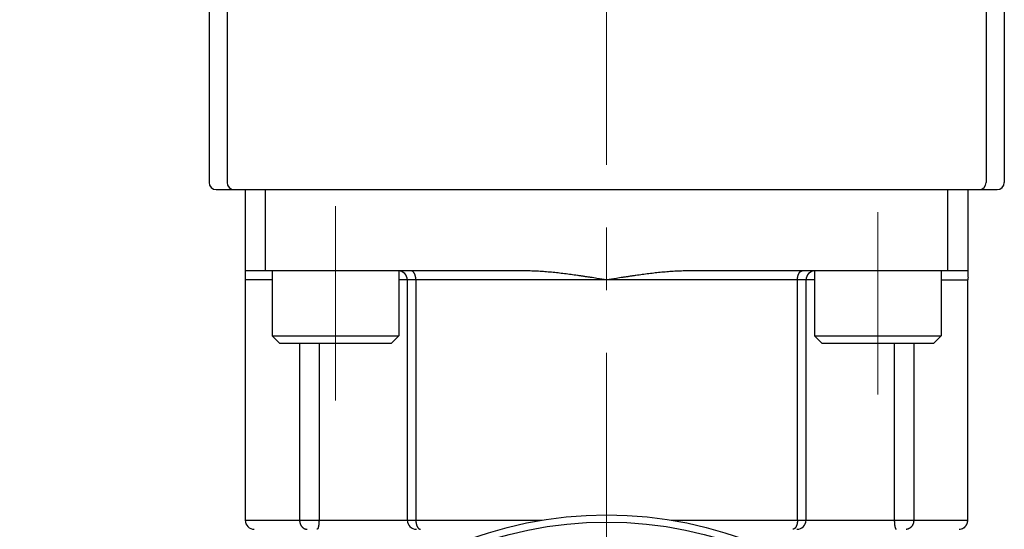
# Model space of a CAD drawing. Header units: millimetres. Extents: x 0 to 1300, y 0 to 891.
# Tile 33 of 119: x 148 to 202, y 482 to 510. Entities that reach past the tile are written whole.
import ezdxf

# ---------------------------------------------------------------- set-up
doc = ezdxf.new("R2010")
doc.units = ezdxf.units.MM
doc.header["$LTSCALE"] = 0.54643
doc.linetypes.add('CENTER', pattern=[50.8, 31.75, -6.35, 6.35, -6.35])
for name, color, linetype in [('NoLayerName_001', 7, 'Continuous'), ('NoLayerName_003', 7, 'Continuous'), ('NoLayerName_006', 7, 'Continuous')]:
    doc.layers.add(name, color=color, linetype=linetype)
doc.styles.get("Standard").update_dxf_attribs({"font": 'txt', "bigfont": 'extfont2'})
doc.dimstyles.get("Standard").update_dxf_attribs({"dimtxt": 2.5, "dimasz": 2.5, "dimexe": 1, "dimexo": 1, "dimtad": 1, "dimdec": 3, "dimzin": 0, "dimdsep": 46, "dimtxsty": 'Standard', "dimcen": 2.5, "dimadec": 3, "dimazin": 0, "dimtfac": 0.75, "dimtdec": 3, "dimtmove": 0, "dimatfit": 3, "dimfxl": 1, "dimarcsym": 0})

# ---------------------------------------------------------------- blocks, each defined once
blk = doc.blocks.new('_OPEN30')
at = {"color": 0, "linetype": 'ByBlock', "lineweight": -2}
for p, q in [((-1, 0.267949), (0, 0)), ((0, 0), (-1, -0.267949)), ((0, 0), (-1, 0))]:
    blk.add_line(p, q, dxfattribs=at)
blk = doc.blocks.new('*D123')
at = {"layer": 'Defpoints', "color": 0}
for p in [(195.5, 543.62), (180, 538.061), (180, 466.37)]:
    blk.add_point(p, dxfattribs=at)
at = {"layer": 'NoLayerName_001', "color": 0, "linetype": 'Continuous', "lineweight": 13}
for p, q in [((195.5, 540.62), (195.5, 535.061)), ((180, 538.061), (150.53, 538.061)), ((191, 538.061), (184.5, 538.061))]:
    blk.add_line(p, q, dxfattribs=at)
at = {"layer": 'NoLayerName_001', "color": 0, "lineweight": 13, "xscale": 4.5, "yscale": 4.5, "zscale": 4.5, "rotation": 180}
blk.add_blockref('_OPEN30', (180, 538.061), dxfattribs=at)
at = {"layer": 'NoLayerName_001', "color": 0, "lineweight": 13, "xscale": 4.5, "yscale": 4.5, "zscale": 4.5}
blk.add_blockref('_OPEN30', (195.5, 538.061), dxfattribs=at)
at = {"layer": 'NoLayerName_001', "color": 0, "lineweight": 13, "insert": (161.85, 547.319), "char_height": 10.5, "attachment_point": 5}
blk.add_mtext('\\W0.8000;１６', dxfattribs=at)

msp = doc.modelspace()

# ---------------------------------------------------------------- linework, layer by layer
at = {"layer": 'NoLayerName_001', "color": 4, "linetype": 'CENTER', "lineweight": 13}
msp.add_line((180, 602.8696), (180, 433.4084), dxfattribs=at)
at = {"layer": 'NoLayerName_001', "color": 7, "linetype": 'Continuous', "lineweight": 25}
for p, q in [((159, 524.8282), (159, 501.2696)), ((201, 524.8282), (201, 501.2696)), ((158, 519.9115), (158, 501.2696)), ((202, 519.9115), (202, 501.2696)), ((158.4, 500.8696), (201.6, 500.8696))]:
    msp.add_line(p, q, dxfattribs=at)
at = {"layer": 'NoLayerName_001', "color": 2, "linetype": 'CENTER', "lineweight": 13}
for p, q in [((165, 489.1934), (165, 499.9457)), ((195, 489.523), (195, 499.6161))]:
    msp.add_line(p, q, dxfattribs=at)
at = {"layer": 'NoLayerName_001', "color": 110, "linetype": 'Continuous', "lineweight": 25}
for p, q in [((161.5, 496.3696), (161.5, 492.7696)), ((168.5, 496.3696), (168.5, 492.7696)), ((191.5, 496.3696), (191.5, 492.7696)), ((198.5, 496.3696), (198.5, 492.7696)), ((161.5, 492.7696), (168.5, 492.7696)), ((161.5, 492.7696), (161.9, 492.3696)), ((168.5, 492.7696), (168.1, 492.3696)), ((191.5, 492.7696), (191.9, 492.3696)), ((191.5, 492.7696), (198.5, 492.7696)), ((198.5, 492.7696), (198.1, 492.3696)), ((161.9, 492.3696), (168.1, 492.3696)), ((191.9, 492.3696), (198.1, 492.3696))]:
    msp.add_line(p, q, dxfattribs=at)
at = {"layer": 'NoLayerName_001', "color": 7, "linetype": 'Continuous', "lineweight": 25}
for centre, start, end in [((158.4, 501.2696), 180, 270), ((159.4, 501.2696), 180, 270), ((200.6, 501.2696), 270, 0), ((201.6, 501.2696), 270, 0)]:
    msp.add_arc(centre, 0.4, start, end, dxfattribs=at)
at = {"layer": 'NoLayerName_003', "color": 7, "linetype": 'Continuous', "lineweight": 25}
msp.add_circle((180, 460.8696), 22, dxfattribs=at)
at = {"layer": 'NoLayerName_003', "color": 8, "linetype": 'Continuous', "lineweight": 25}
msp.add_circle((180, 460.8696), 21.6, dxfattribs=at)
at = {"layer": 'NoLayerName_006', "color": 7, "linetype": 'Continuous', "lineweight": 25}
for p, q in [((160, 500.8696), (160, 482.5696)), ((161.1254, 496.3696), (161.1254, 500.8696)), ((198.8746, 496.3696), (198.8746, 500.8696)), ((200, 496.0256), (200, 500.8696)), ((175.5, 496.3696), (160, 496.3696)), ((200, 496.3696), (184.5, 496.3696)), ((168.9715, 495.8696), (168.9715, 482.5696)), ((191.0285, 482.5696), (191.0285, 495.8696)), ((199.9762, 482.5696), (199.9762, 495.8696))]:
    msp.add_line(p, q, dxfattribs=at)
at = {"layer": 'NoLayerName_006', "color": 8, "linetype": 'Continuous', "lineweight": 25}
for p, q in [((161.5, 495.8696), (160, 495.8696)), ((191.5, 495.8696), (168.5, 495.8696)), ((169.4436, 495.8696), (169.4436, 482.5696)), ((190.5564, 482.5696), (190.5564, 495.8696)), ((198.5, 495.8696), (199.9762, 495.8696)), ((163.0128, 492.3696), (163.0128, 482.5696)), ((164.0853, 492.3696), (164.0853, 482.5696)), ((195.9147, 492.3696), (195.9147, 482.5696)), ((196.9872, 492.3696), (196.9872, 482.5696)), ((160, 482.5696), (176.4155, 482.5696)), ((183.5888, 482.5696), (199.9762, 482.5696))]:
    msp.add_line(p, q, dxfattribs=at)
at = {"layer": 'NoLayerName_006', "color": 7, "linetype": 'Continuous', "lineweight": 25}
for centre, radius, start, end in [((168.4715, 495.8696), 0.5, 0, 90.00005), ((191.5285, 495.8696), 0.5, 89.99995, 180), ((200.4993, 495.8695), 0.5231, 162.63695, 179.9965), ((160.5, 482.5696), 0.5, 180, 270.00168), ((169.4715, 482.5696), 0.5, 180, 270.00013), ((190.5285, 482.5696), 0.5, 269.99986, 0), ((199.4943, 482.5405), 0.4708, 286.96813, 302.86076), ((199.4935, 482.5448), 0.4753, 270.03363, 286.91413)]:
    msp.add_arc(centre, radius, start, end, dxfattribs=at)
at = {"layer": 'NoLayerName_006', "color": 8, "linetype": 'Continuous', "lineweight": 25}
for centre, start, end in [((163.4377, 482.4279), 263.00635, 269.97678), ((196.5623, 482.4279), 270.02322, 276.99364)]:
    msp.add_arc(centre, 0.3583, start, end, dxfattribs=at)
for points, knots in [([(169.4436, 495.8696), (169.4436, 495.8754), (169.4436, 495.887), (169.4431, 495.9045), (169.4423, 495.922), (169.4411, 495.9394), (169.4397, 495.9568), (169.4379, 495.9742), (169.4357, 495.9916), (169.4332, 496.0089), (169.4304, 496.0262), (169.4272, 496.0435), (169.4237, 496.0606), (169.4198, 496.0777), (169.4155, 496.0947), (169.4108, 496.1117), (169.4057, 496.1284), (169.4002, 496.1451), (169.3942, 496.1615), (169.3878, 496.1778), (169.3808, 496.1938), (169.3733, 496.2097), (169.3653, 496.2252), (169.3568, 496.2405), (169.3477, 496.2554), (169.3379, 496.2699), (169.3275, 496.284), (169.3165, 496.2975), (169.3047, 496.3104), (169.292, 496.3225), (169.2783, 496.3337), (169.2635, 496.3437), (169.2479, 496.3525), (169.2315, 496.3598), (169.2146, 496.3652), (169.1973, 496.3689), (169.1855, 496.3692), (169.1797, 496.3696)], [0, 0, 0, 0, 0.01746569, 0.03493762, 0.05241523, 0.0698982, 0.0873864, 0.10487998, 0.12237931, 0.13988504, 0.15739809, 0.17491963, 0.19245116, 0.20999273, 0.22753798, 0.24508014, 0.26261418, 0.28013692, 0.29764718, 0.31514593, 0.33263645, 0.35012446, 0.36761824, 0.38512087, 0.40261807, 0.42009804, 0.43755586, 0.45499542, 0.47244174, 0.4899515, 0.50761667, 0.52548373, 0.54343067, 0.56133344, 0.57910594, 0.59671445, 0.61419426, 0.61419426, 0.61419426, 0.61419426]), ([(190.5564, 495.8696), (190.5564, 495.8754), (190.5564, 495.887), (190.5569, 495.9045), (190.5577, 495.922), (190.5589, 495.9394), (190.5603, 495.9568), (190.5621, 495.9742), (190.5643, 495.9916), (190.5668, 496.0089), (190.5696, 496.0262), (190.5728, 496.0435), (190.5763, 496.0606), (190.5802, 496.0777), (190.5845, 496.0947), (190.5892, 496.1117), (190.5943, 496.1284), (190.5998, 496.1451), (190.6058, 496.1615), (190.6122, 496.1778), (190.6192, 496.1938), (190.6267, 496.2097), (190.6347, 496.2252), (190.6432, 496.2405), (190.6523, 496.2554), (190.6621, 496.2699), (190.6725, 496.284), (190.6835, 496.2975), (190.6953, 496.3104), (190.708, 496.3225), (190.7217, 496.3337), (190.7365, 496.3437), (190.7521, 496.3525), (190.7685, 496.3598), (190.7854, 496.3652), (190.8027, 496.3689), (190.8145, 496.3692), (190.8203, 496.3696)], [0, 0, 0, 0, 0.01746569, 0.03493762, 0.05241523, 0.0698982, 0.0873864, 0.10487998, 0.12237931, 0.13988504, 0.15739809, 0.17491963, 0.19245116, 0.20999273, 0.22753798, 0.24508014, 0.26261418, 0.28013692, 0.29764718, 0.31514593, 0.33263645, 0.35012446, 0.36761824, 0.38512087, 0.40261807, 0.42009804, 0.43755586, 0.45499542, 0.47244174, 0.4899515, 0.50761667, 0.52548373, 0.54343067, 0.56133344, 0.57910594, 0.59671445, 0.61419426, 0.61419426, 0.61419426, 0.61419426]), ([(163.0128, 482.5696), (163.013, 482.5618), (163.0131, 482.5461), (163.0146, 482.5227), (163.0169, 482.4993), (163.0202, 482.4759), (163.0244, 482.4527), (163.0296, 482.4297), (163.0357, 482.4069), (163.0428, 482.3843), (163.0509, 482.3621), (163.06, 482.3402), (163.07, 482.3187), (163.081, 482.2976), (163.093, 482.2771), (163.1059, 482.2572), (163.1196, 482.2379), (163.1343, 482.2194), (163.1498, 482.2016), (163.1663, 482.1847), (163.1834, 482.1686), (163.1956, 482.1588), (163.2016, 482.1538)], [0, 0, 0, 0, 0.02343379, 0.04691551, 0.0704374, 0.09399259, 0.11757534, 0.14118131, 0.16480778, 0.18845396, 0.21212119, 0.23581326, 0.25953489, 0.28327554, 0.30701591, 0.33073846, 0.35442808, 0.37807272, 0.40166398, 0.42519777, 0.44867492, 0.47210188, 0.47210188, 0.47210188, 0.47210188]), ([(163.2016, 482.1538), (163.2044, 482.1517), (163.2099, 482.1474), (163.2184, 482.1412), (163.2271, 482.1352), (163.2359, 482.1294), (163.2449, 482.1239), (163.254, 482.1186), (163.2633, 482.1136), (163.2728, 482.1087), (163.2824, 482.1042), (163.2921, 482.0999), (163.3019, 482.0958), (163.3119, 482.0921), (163.3219, 482.0886), (163.332, 482.0854), (163.3422, 482.0824), (163.3525, 482.0798), (163.3628, 482.0774), (163.3732, 482.0754), (163.3836, 482.0736), (163.3906, 482.0727), (163.394, 482.0722)], [0, 0, 0, 0, 0.01052319, 0.02104579, 0.03157236, 0.04210796, 0.05265824, 0.06322833, 0.07381717, 0.08442125, 0.09503702, 0.10566095, 0.11628953, 0.12691932, 0.13754701, 0.14816937, 0.15878339, 0.16938623, 0.1799753, 0.19054826, 0.20110311, 0.21163818, 0.21163818, 0.21163818, 0.21163818]), ([(164.0194, 482.1133), (164.0191, 482.1127), (164.0185, 482.1115), (164.0175, 482.1096), (164.0165, 482.1078), (164.0155, 482.106), (164.0145, 482.1041), (164.0135, 482.1023), (164.0124, 482.1005), (164.0113, 482.0987), (164.0102, 482.0969), (164.009, 482.0952), (164.0078, 482.0934), (164.0066, 482.0917), (164.0054, 482.09), (164.0041, 482.0884), (164.0028, 482.0868), (164.0014, 482.0852), (164, 482.0836), (163.9985, 482.0821), (163.9971, 482.0806), (163.996, 482.0797), (163.9955, 482.0792)], [0, 0, 0, 0, 0.002086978, 0.004172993, 0.006259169, 0.008346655, 0.010436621, 0.012530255, 0.014628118, 0.016729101, 0.018831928, 0.020935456, 0.023038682, 0.025140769, 0.027241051, 0.029339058, 0.031434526, 0.033527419, 0.035617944, 0.037706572, 0.03979405, 0.041881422, 0.041881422, 0.041881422, 0.041881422]), ([(164.0853, 482.5696), (164.0853, 482.5634), (164.0853, 482.551), (164.085, 482.5325), (164.0847, 482.5139), (164.0842, 482.4954), (164.0835, 482.4768), (164.0827, 482.4583), (164.0817, 482.4397), (164.0805, 482.4212), (164.0791, 482.4027), (164.0775, 482.3842), (164.0758, 482.3657), (164.0738, 482.3473), (164.0716, 482.3289), (164.0692, 482.3105), (164.0666, 482.2921), (164.0637, 482.2738), (164.0606, 482.2556), (164.0571, 482.2374), (164.0534, 482.2192), (164.0492, 482.2011), (164.0446, 482.1831), (164.0396, 482.1652), (164.0338, 482.1475), (164.0273, 482.1301), (164.022, 482.119), (164.0194, 482.1133)], [0, 0, 0, 0, 0.01854261, 0.03709345, 0.05565045, 0.07421173, 0.09277556, 0.11134036, 0.12990475, 0.14846752, 0.16702766, 0.18558436, 0.20413702, 0.22268526, 0.24122891, 0.25976805, 0.27830302, 0.29683491, 0.31536659, 0.33390253, 0.35244896, 0.37101401, 0.38960726, 0.40821483, 0.42680034, 0.44534895, 0.46387756, 0.46387756, 0.46387756, 0.46387756]), ([(169.4436, 482.5696), (169.4437, 482.5629), (169.4437, 482.5494), (169.4444, 482.5293), (169.4454, 482.5091), (169.4469, 482.489), (169.4488, 482.4689), (169.4512, 482.4488), (169.4541, 482.4287), (169.4574, 482.4088), (169.4612, 482.3889), (169.4655, 482.3692), (169.4704, 482.3496), (169.4757, 482.3301), (169.4816, 482.3109), (169.488, 482.2918), (169.495, 482.2729), (169.5026, 482.2542), (169.5109, 482.2359), (169.5198, 482.2178), (169.5295, 482.2002), (169.54, 482.1829), (169.5514, 482.1662), (169.5636, 482.1501), (169.5769, 482.1348), (169.591, 482.1204), (169.6015, 482.112), (169.6066, 482.1076)], [0, 0, 0, 0, 0.02011632, 0.04027137, 0.0604561, 0.08066215, 0.10088188, 0.12110844, 0.14133587, 0.16155908, 0.18177396, 0.20197746, 0.22216761, 0.24234363, 0.26250595, 0.28265636, 0.30279647, 0.32292489, 0.34304459, 0.36316531, 0.3833042, 0.4034864, 0.42372555, 0.44396989, 0.46417156, 0.48431188, 0.50440696, 0.50440696, 0.50440696, 0.50440696]), ([(169.6066, 482.1076), (169.6073, 482.107), (169.6088, 482.1059), (169.6111, 482.1042), (169.6134, 482.1025), (169.6157, 482.1008), (169.6181, 482.0992), (169.6205, 482.0976), (169.6229, 482.096), (169.6253, 482.0945), (169.6278, 482.093), (169.6302, 482.0916), (169.6327, 482.0901), (169.6352, 482.0888), (169.6378, 482.0874), (169.6403, 482.0861), (169.6429, 482.0849), (169.6455, 482.0836), (169.6481, 482.0825), (169.6508, 482.0813), (169.6534, 482.0803), (169.6552, 482.0796), (169.6561, 482.0792)], [0, 0, 0, 0, 0.002859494, 0.005718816, 0.008578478, 0.011439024, 0.014301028, 0.017165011, 0.020030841, 0.02289808, 0.025766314, 0.028635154, 0.031504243, 0.034373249, 0.037241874, 0.04010985, 0.042976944, 0.045842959, 0.048707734, 0.051571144, 0.054433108, 0.057293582, 0.057293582, 0.057293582, 0.057293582]), ([(190.3934, 482.1076), (190.3927, 482.107), (190.3912, 482.1059), (190.3889, 482.1042), (190.3866, 482.1025), (190.3843, 482.1008), (190.3819, 482.0992), (190.3795, 482.0976), (190.3771, 482.096), (190.3747, 482.0945), (190.3722, 482.093), (190.3698, 482.0916), (190.3673, 482.0901), (190.3648, 482.0888), (190.3622, 482.0874), (190.3597, 482.0861), (190.3571, 482.0849), (190.3545, 482.0836), (190.3519, 482.0825), (190.3492, 482.0813), (190.3466, 482.0803), (190.3448, 482.0796), (190.3439, 482.0792)], [0, 0, 0, 0, 0.002859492, 0.005718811, 0.008578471, 0.011439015, 0.014301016, 0.017164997, 0.020030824, 0.022898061, 0.025766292, 0.028635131, 0.031504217, 0.034373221, 0.037241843, 0.040109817, 0.042976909, 0.045842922, 0.048707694, 0.051571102, 0.054433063, 0.057293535, 0.057293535, 0.057293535, 0.057293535]), ([(190.5564, 482.5696), (190.5563, 482.5629), (190.5563, 482.5494), (190.5556, 482.5293), (190.5546, 482.5091), (190.5531, 482.489), (190.5512, 482.4689), (190.5488, 482.4488), (190.5459, 482.4287), (190.5426, 482.4088), (190.5388, 482.3889), (190.5345, 482.3692), (190.5296, 482.3496), (190.5243, 482.3301), (190.5184, 482.3109), (190.512, 482.2918), (190.505, 482.2729), (190.4974, 482.2542), (190.4891, 482.2359), (190.4802, 482.2178), (190.4705, 482.2002), (190.46, 482.1829), (190.4486, 482.1662), (190.4364, 482.1501), (190.4231, 482.1348), (190.409, 482.1204), (190.3985, 482.112), (190.3934, 482.1076)], [0, 0, 0, 0, 0.02011632, 0.04027138, 0.06045612, 0.08066217, 0.10088189, 0.12110847, 0.1413359, 0.16155911, 0.181774, 0.2019775, 0.22216765, 0.24234367, 0.262506, 0.28265641, 0.30279652, 0.32292495, 0.34304465, 0.36316538, 0.38330427, 0.40348648, 0.42372563, 0.44396998, 0.46417165, 0.48431197, 0.50440706, 0.50440706, 0.50440706, 0.50440706]), ([(195.9147, 482.5696), (195.9147, 482.5634), (195.9147, 482.551), (195.915, 482.5325), (195.9153, 482.5139), (195.9158, 482.4954), (195.9165, 482.4768), (195.9173, 482.4583), (195.9183, 482.4397), (195.9195, 482.4212), (195.9209, 482.4027), (195.9225, 482.3842), (195.9242, 482.3657), (195.9262, 482.3473), (195.9284, 482.3289), (195.9308, 482.3105), (195.9334, 482.2921), (195.9363, 482.2738), (195.9394, 482.2556), (195.9429, 482.2374), (195.9466, 482.2192), (195.9508, 482.2011), (195.9554, 482.1831), (195.9604, 482.1652), (195.9662, 482.1475), (195.9727, 482.1301), (195.978, 482.119), (195.9806, 482.1133)], [0, 0, 0, 0, 0.01854259, 0.03709341, 0.05565039, 0.07421165, 0.09277546, 0.11134024, 0.12990461, 0.14846736, 0.16702748, 0.18558417, 0.20413681, 0.22268502, 0.24122865, 0.25976778, 0.27830272, 0.2968346, 0.31536625, 0.33390218, 0.35244859, 0.37101361, 0.38960685, 0.4082144, 0.42679988, 0.44534847, 0.46387707, 0.46387707, 0.46387707, 0.46387707]), ([(195.9806, 482.1133), (195.9809, 482.1127), (195.9815, 482.1115), (195.9825, 482.1096), (195.9835, 482.1078), (195.9845, 482.106), (195.9855, 482.1041), (195.9865, 482.1023), (195.9876, 482.1005), (195.9887, 482.0987), (195.9898, 482.0969), (195.991, 482.0952), (195.9922, 482.0934), (195.9934, 482.0917), (195.9946, 482.09), (195.9959, 482.0884), (195.9972, 482.0868), (195.9986, 482.0852), (196, 482.0836), (196.0015, 482.0821), (196.0029, 482.0806), (196.004, 482.0797), (196.0045, 482.0792)], [0, 0, 0, 0, 0.002087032, 0.004173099, 0.006259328, 0.008346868, 0.010436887, 0.012530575, 0.014628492, 0.01672953, 0.018832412, 0.020935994, 0.023039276, 0.025141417, 0.027241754, 0.029339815, 0.031435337, 0.033528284, 0.035618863, 0.037707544, 0.039795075, 0.0418825, 0.0418825, 0.0418825, 0.0418825]), ([(196.7984, 482.1538), (196.7956, 482.1517), (196.7901, 482.1474), (196.7816, 482.1412), (196.7729, 482.1352), (196.7641, 482.1294), (196.7551, 482.1239), (196.746, 482.1186), (196.7367, 482.1135), (196.7272, 482.1087), (196.7176, 482.1042), (196.7079, 482.0999), (196.6981, 482.0958), (196.6881, 482.0921), (196.6781, 482.0886), (196.668, 482.0854), (196.6578, 482.0824), (196.6475, 482.0798), (196.6372, 482.0774), (196.6268, 482.0754), (196.6164, 482.0736), (196.6094, 482.0727), (196.606, 482.0722)], [0, 0, 0, 0, 0.01052295, 0.02104533, 0.03157166, 0.04210702, 0.05265708, 0.06322693, 0.07381553, 0.08441937, 0.0950349, 0.10565859, 0.11628693, 0.12691649, 0.13754393, 0.14816606, 0.15877984, 0.16938244, 0.17997127, 0.190544, 0.20109861, 0.21163344, 0.21163344, 0.21163344, 0.21163344]), ([(196.9872, 482.5696), (196.987, 482.5618), (196.9869, 482.5461), (196.9854, 482.5227), (196.9831, 482.4993), (196.9798, 482.4759), (196.9756, 482.4527), (196.9704, 482.4297), (196.9643, 482.4069), (196.9572, 482.3843), (196.9491, 482.3621), (196.94, 482.3402), (196.93, 482.3187), (196.919, 482.2976), (196.907, 482.2771), (196.8941, 482.2572), (196.8804, 482.2379), (196.8657, 482.2194), (196.8501, 482.2016), (196.8337, 482.1847), (196.8166, 482.1686), (196.8044, 482.1588), (196.7984, 482.1538)], [0, 0, 0, 0, 0.02343402, 0.04691597, 0.07043809, 0.09399352, 0.11757651, 0.14118271, 0.16480942, 0.18845583, 0.2121233, 0.23581561, 0.25953747, 0.28327837, 0.30701898, 0.33074177, 0.35443163, 0.3780765, 0.401668, 0.42520202, 0.44867941, 0.4721066, 0.4721066, 0.4721066, 0.4721066]), ([(163.9955, 482.0792), (163.9952, 482.079), (163.9946, 482.0784), (163.9937, 482.0777), (163.9927, 482.0769), (163.9918, 482.0762), (163.9908, 482.0755), (163.9898, 482.0748), (163.9888, 482.0742), (163.9877, 482.0736), (163.9866, 482.073), (163.9855, 482.0724), (163.9844, 482.0719), (163.9832, 482.0714), (163.9821, 482.071), (163.9809, 482.0707), (163.9797, 482.0703), (163.9786, 482.0701), (163.9774, 482.0698), (163.9762, 482.0697), (163.975, 482.0696), (163.9742, 482.0696), (163.9738, 482.0696)], [0, 0, 0, 0, 0.001203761, 0.00240643, 0.003609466, 0.004814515, 0.006023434, 0.007238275, 0.008459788, 0.009686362, 0.010916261, 0.012147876, 0.013379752, 0.014610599, 0.015839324, 0.017065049, 0.018287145, 0.019505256, 0.02071933, 0.021929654, 0.023136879, 0.024342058, 0.024342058, 0.024342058, 0.024342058]), ([(169.6561, 482.0792), (169.6572, 482.0788), (169.6594, 482.078), (169.6627, 482.0769), (169.666, 482.0759), (169.6694, 482.0749), (169.6728, 482.074), (169.6762, 482.0732), (169.6797, 482.0724), (169.6831, 482.0718), (169.6866, 482.0712), (169.6901, 482.0707), (169.6936, 482.0703), (169.6971, 482.07), (169.7006, 482.0697), (169.7041, 482.0696), (169.7064, 482.0696), (169.7076, 482.0696)], [0, 0, 0, 0, 0.003496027, 0.006999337, 0.01050859, 0.014022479, 0.017539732, 0.021059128, 0.024579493, 0.028099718, 0.031618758, 0.035135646, 0.038649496, 0.042159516, 0.045665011, 0.049165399, 0.052660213, 0.052660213, 0.052660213, 0.052660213]), ([(190.3439, 482.0792), (190.3428, 482.0788), (190.3406, 482.078), (190.3373, 482.0769), (190.334, 482.0759), (190.3306, 482.0749), (190.3272, 482.074), (190.3238, 482.0732), (190.3203, 482.0724), (190.3169, 482.0718), (190.3134, 482.0712), (190.3099, 482.0707), (190.3064, 482.0703), (190.3029, 482.07), (190.2994, 482.0697), (190.2959, 482.0696), (190.2936, 482.0696), (190.2924, 482.0696)], [0, 0, 0, 0, 0.003496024, 0.006999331, 0.01050858, 0.014022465, 0.017539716, 0.021059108, 0.02457947, 0.028099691, 0.031618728, 0.035135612, 0.038649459, 0.042159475, 0.045664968, 0.049165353, 0.052660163, 0.052660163, 0.052660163, 0.052660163]), ([(196.0045, 482.0792), (196.0048, 482.079), (196.0054, 482.0784), (196.0063, 482.0777), (196.0073, 482.0769), (196.0082, 482.0762), (196.0092, 482.0755), (196.0102, 482.0748), (196.0112, 482.0742), (196.0123, 482.0736), (196.0134, 482.073), (196.0145, 482.0724), (196.0156, 482.0719), (196.0168, 482.0714), (196.0179, 482.071), (196.0191, 482.0707), (196.0203, 482.0703), (196.0214, 482.0701), (196.0226, 482.0698), (196.0238, 482.0697), (196.025, 482.0696), (196.0258, 482.0696), (196.0262, 482.0696)], [0, 0, 0, 0, 0.001203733, 0.002406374, 0.003609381, 0.004814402, 0.006023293, 0.007238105, 0.008459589, 0.009686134, 0.010916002, 0.012147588, 0.013379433, 0.014610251, 0.015838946, 0.017064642, 0.018286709, 0.019504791, 0.020718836, 0.021929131, 0.023136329, 0.02434148, 0.02434148, 0.02434148, 0.02434148])]:
    msp.add_open_spline(points, degree=3, knots=knots, dxfattribs=at)
at = {"layer": 'NoLayerName_006', "color": 7, "linetype": 'Continuous', "lineweight": 25}
for points, knots in [([(180, 495.8696), (179.8209, 495.8978), (179.5225, 495.9451), (179.1643, 496.0008), (178.9253, 496.0372), (178.746, 496.0641), (178.5667, 496.0904), (178.3873, 496.1162), (178.2077, 496.1413), (178.0281, 496.1657), (177.8484, 496.1892), (177.6686, 496.2119), (177.4886, 496.2336), (177.3085, 496.2542), (177.1283, 496.2736), (176.9479, 496.2916), (176.7673, 496.3082), (176.5866, 496.3232), (176.4058, 496.3366), (176.2248, 496.348), (176.0437, 496.3573), (175.8625, 496.3642), (175.6813, 496.3688), (175.5604, 496.3691), (175.5, 496.3696)], [0, 0, 0, 0, 0.5438337, 0.9064049, 1.0876883, 1.2689679, 1.4502428, 1.6315127, 1.8127779, 1.9940398, 2.1753005, 2.3565633, 2.5378292, 2.7190981, 2.9003716, 3.0816537, 3.262951, 3.4442727, 3.625618, 3.8069655, 3.988298, 4.1696063, 4.3508895, 4.5321566, 4.5321566, 4.5321566, 4.5321566]), ([(184.5, 496.3696), (184.4396, 496.3691), (184.3187, 496.3688), (184.1375, 496.3642), (183.9563, 496.3573), (183.7752, 496.348), (183.5942, 496.3366), (183.4134, 496.3232), (183.2327, 496.3082), (183.0521, 496.2916), (182.8717, 496.2736), (182.6915, 496.2542), (182.5114, 496.2336), (182.3314, 496.2119), (182.1516, 496.1892), (181.9719, 496.1657), (181.7923, 496.1413), (181.6127, 496.1162), (181.4333, 496.0904), (181.254, 496.0641), (181.0747, 496.0372), (180.8357, 496.0008), (180.4775, 495.9451), (180.1791, 495.8978), (180, 495.8696)], [0, 0, 0, 0, 0.181267, 0.3625503, 0.5438585, 0.7251911, 0.9065386, 1.0878838, 1.2692055, 1.4505029, 1.631785, 1.8130585, 1.9943273, 2.1755933, 2.356856, 2.5381168, 2.7193787, 2.9006439, 3.0819138, 3.2631887, 3.4444683, 3.6257516, 3.9883229, 4.5321566, 4.5321566, 4.5321566, 4.5321566]), ([(199.7498, 482.145), (199.7566, 482.1496), (199.7705, 482.1587), (199.7903, 482.174), (199.8093, 482.1901), (199.8275, 482.2073), (199.8449, 482.2254), (199.8613, 482.2444), (199.8768, 482.2642), (199.8913, 482.2848), (199.9047, 482.3061), (199.917, 482.3281), (199.9281, 482.3507), (199.9382, 482.3738), (199.947, 482.3974), (199.9548, 482.4214), (199.9613, 482.4457), (199.9667, 482.4702), (199.9709, 482.4949), (199.9739, 482.5198), (199.9759, 482.5447), (199.976, 482.5613), (199.9762, 482.5696)], [0, 0, 0, 0, 0.02485054, 0.04976449, 0.0747381, 0.09976536, 0.12483871, 0.14994966, 0.17508941, 0.20024952, 0.22542249, 0.25060288, 0.27578944, 0.30097968, 0.32616792, 0.35134583, 0.37650299, 0.40162748, 0.42670648, 0.45172674, 0.47667527, 0.5015398, 0.5015398, 0.5015398, 0.5015398])]:
    msp.add_open_spline(points, degree=3, knots=knots, dxfattribs=at)

# ---------------------------------------------------------------- dimensions: what is measured, and where the dimension line sits
at = {"layer": 'NoLayerName_001', "color": 3, "linetype": 'Continuous', "lineweight": 13}
dim = msp.add_linear_dim(base=(180, 538.0611), p1=(195.5, 543.6196), p2=(180, 466.3696), angle=180, text='\\W0.8000;１６', dimstyle='Standard', override={"dimtxt": 10.5, "dimasz": 4.5, "dimexe": 3, "dimexo": 3, "dimgap": 3, "dimzin": 8, "dimblk": 'OPEN30', "dimse2": 1, "dimclrd": 0, "dimclre": 0, "dimclrt": 0, "dimtp": 0, "dimtm": 0, "dimlwd": 13, "dimlwe": 13}, dxfattribs=at)
dim.commit()
dim.dimension.update_dxf_attribs({"geometry": '*D123', "text_midpoint": (161.85, 538.0611), "dimtype": 160})

doc.saveas('drawing.dxf')
